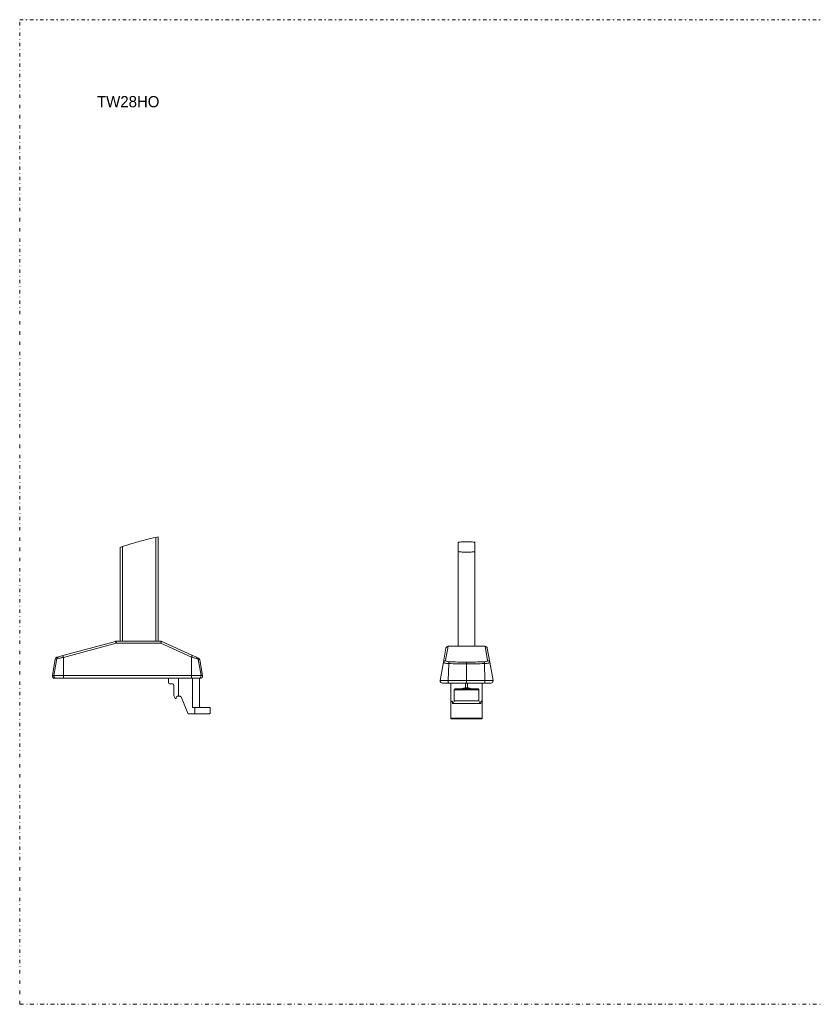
# Model space of a CAD drawing. Header units: millimetres. Extents: x -48 to 1376, y 1108 to 1988.
# Tile 1 of 2: x -48 to 661, y 1108 to 1988. Entities that reach past the tile are written whole.
import ezdxf

# ---------------------------------------------------------------- set-up
doc = ezdxf.new("R2010")
doc.units = ezdxf.units.MM
doc.header["$MEASUREMENT"] = 0
doc.linetypes.add('DASHEDDOT', pattern=[9.2, 3, -3, 0.2, -3])
for name, color, linetype, true_color in [('Default', 7, 'Continuous', 0xffffff), ('sichtbar', 7, 'Continuous', 0xffffff), ('Tangente', 7, 'Continuous', 0xffffff)]:
    doc.layers.add(name, color=color, linetype=linetype, true_color=true_color)
doc.styles.add('VX Simplex Roman', font='txt', dxfattribs={"height": 0.2})

msp = doc.modelspace()

# ---------------------------------------------------------------- linework, layer by layer
at = {"layer": 'Default', "color": 7, "linetype": 'DASHEDDOT', "lineweight": 5, "true_color": 0xffffff}
for p, q in [((-48.22, 1987.57), (1375.63, 1987.57)), ((-48.22, 1108.28), (-48.22, 1987.57)), ((-48.22, 1108.28), (1375.63, 1108.28)), ((1123.66, 1108.28), (-48.22, 1108.28))]:
    msp.add_line(p, q, dxfattribs=at)
at = {"layer": 'sichtbar', "color": 1, "linetype": 'Continuous', "lineweight": 5, "true_color": 0xff0000}
for p, q in [((73.55, 1525.29), (75.56, 1525.75)), ((73.55, 1432.45), (73.55, 1525.29)), ((75.56, 1432.45), (75.56, 1525.75)), ((41.54, 1516.33), (43.55, 1517)), ((41.54, 1432.45), (41.54, 1516.33)), ((43.55, 1432.45), (43.55, 1517)), ((343.52, 1520.9), (343.52, 1512.62)), ((343.52, 1428.07), (343.52, 1512.62)), ((358.52, 1512.62), (358.52, 1520.9)), ((358.52, 1428.07), (358.52, 1512.62)), ((-9.73, 1419.65), (37.3, 1432.38)), ((37.83, 1432.45), (78.31, 1432.45)), ((78.31, 1432.45), (106.13, 1419.88)), ((332.55, 1426.41), (330.31, 1413.68)), ((367.53, 1428.07), (334.52, 1428.07)), ((371.74, 1413.68), (369.5, 1426.41)), ((-19.04, 1401.8), (-16.42, 1416.65)), ((-14.97, 1418.23), (-13.61, 1418.6)), ((-13.61, 1418.6), (-9.73, 1419.65)), ((106.13, 1419.88), (109.26, 1418.47)), ((110.86, 1417.45), (110.37, 1417.45)), ((111.52, 1417.45), (110.86, 1417.45)), ((115.13, 1401.8), (112.63, 1415.99)), ((327.44, 1397.41), (330.31, 1413.68)), ((374.61, 1397.41), (371.74, 1413.68)), ((-17.07, 1399.45), (-15.73, 1399.45)), ((-15.73, 1399.45), (-9.21, 1399.45)), ((-9.21, 1399.45), (105.3, 1399.45)), ((93.77, 1399.43), (84.6, 1399.43)), ((84.6, 1399.43), (84.6, 1395.43)), ((93.77, 1383.43), (93.77, 1399.43)), ((93.77, 1399.43), (106.13, 1399.43)), ((105.3, 1399.45), (111.83, 1399.45)), ((106.13, 1373.45), (106.13, 1399.43)), ((112.33, 1399.43), (106.13, 1399.43)), ((111.83, 1399.45), (113.16, 1399.45)), ((112.33, 1374.61), (112.33, 1399.43)), ((85.6, 1394.43), (88.35, 1394.43)), ((89.35, 1393.43), (89.35, 1383.63)), ((329.41, 1395.07), (334.93, 1395.07)), ((334.93, 1395.07), (351.02, 1395.07)), ((337.02, 1395.05), (337.02, 1379.05)), ((350.1, 1395.05), (337.02, 1395.05)), ((341.07, 1390.05), (345.57, 1390.05)), ((345.57, 1390.05), (356.48, 1390.05)), ((350.1, 1395.05), (351.95, 1395.05)), ((350.1, 1391.05), (350.1, 1395.05)), ((351.02, 1395.07), (367.11, 1395.07)), ((364.86, 1395.05), (351.95, 1395.05)), ((351.95, 1395.05), (351.95, 1391.05)), ((356.48, 1390.05), (360.98, 1390.05)), ((365.02, 1395.05), (364.86, 1395.05)), ((364.86, 1395.05), (364.86, 1379.05)), ((365.02, 1379.05), (365.02, 1395.05)), ((367.11, 1395.07), (372.64, 1395.07)), ((89.35, 1383.63), (90.54, 1381.43)), ((90.54, 1381.43), (91.54, 1381.43)), ((91.54, 1381.43), (91.54, 1382.43)), ((92.54, 1383.43), (93.77, 1383.43)), ((95, 1383.43), (93.77, 1383.43)), ((102.02, 1368.21), (95.92, 1382.82)), ((340.05, 1379.25), (340.05, 1389.05)), ((362, 1389.05), (362, 1379.25)), ((106.13, 1373.45), (108.17, 1373.45)), ((108.17, 1373.45), (121.53, 1373.45)), ((112.88, 1373.45), (112.88, 1373.71)), ((121.99, 1368.59), (121.99, 1372.61)), ((337.02, 1378.43), (337.02, 1379.05)), ((337.02, 1379.05), (337.77, 1379.05)), ((337.02, 1363.83), (337.02, 1378.43)), ((338.35, 1378.05), (338.35, 1377.05)), ((338.35, 1377.05), (339.05, 1377.05)), ((339.05, 1377.05), (363, 1377.05)), ((340.05, 1379.25), (362, 1379.25)), ((363, 1377.05), (363.69, 1377.05)), ((363.69, 1377.05), (363.69, 1378.05)), ((364.28, 1379.05), (364.86, 1379.05)), ((364.86, 1379.05), (365.02, 1379.05)), ((365.02, 1378.43), (365.02, 1379.05)), ((365.02, 1363.83), (365.02, 1378.43)), ((108.17, 1367.59), (102.94, 1367.59)), ((108.17, 1367.59), (120.99, 1367.59)), ((337.02, 1363.21), (337.02, 1363.83)), ((337.02, 1363.21), (365.02, 1363.21)), ((365.02, 1363.21), (365.02, 1363.83))]:
    msp.add_line(p, q, dxfattribs=at)
for centre, radius, start, end in [((123.74, 1282.57), 247.73, 105.48549, 107.03364), ((125.83, 1275.03), 255.56, 104.00996, 105.48549), ((202.7, 966.97), 573.06, 103.02462, 104.00996), ((350.09, 1471.74), 49.6, 93.50647, 97.60702), ((351.02, 1456.49), 64.88, 89.92148, 93.50647), ((351.03, 1456.71), 64.66, 86.40925, 89.92148), ((351.98, 1471.88), 49.46, 82.39298, 86.40925), ((155, 1180.56), 354.42, 107.03364, 108.32794), ((350.14, 1547.21), 35.22, 259.17277, 264.84742), ((351.88, 1547.38), 35.39, 275.01211, 280.82723), ((351.03, 1557.08), 45.13, 264.84742, 269.86023), ((351.03, 1557.03), 45.08, 269.86023, 275.01211), ((37.83, 1430.45), 2, 90, 105.14526), ((127.5, 1419.79), 50.83, 166.66336, 167.49807), ((99.28, 1426.48), 21.83, 165.38964, 166.66336), ((86.36, 1429.85), 8.48, 162.24145, 165.38964), ((78.31, 1432.43), 0.0184, 90, 162.24145), ((334.52, 1426.07), 2, 90, 170), ((367.53, 1426.07), 2, 10, 90), ((-14.45, 1416.3), 2, 105.14526, 170), ((108.22, 1416.19), 2.5, 47.54302, 65.69501), ((108.41, 1416.39), 2.23, 28.28199, 47.54302), ((110.66, 1415.64), 2, 10, 64.63394), ((-17.07, 1401.45), 2, 170, 270), ((113.16, 1401.45), 2, 270, 10), ((85.61, 1395.43), 1, 180.18183, 269.6894), ((88.35, 1393.43), 1, 0, 90), ((329.41, 1397.07), 2, 170, 270), ((341.11, 1389.05), 1.06, 155.72117, 180), ((340.99, 1389.1), 0.931, 129.7445, 155.72117), ((341, 1389.09), 0.942, 108.76828, 129.7445), ((341.07, 1388.87), 1.17, 90, 108.76828), ((345.57, 1397.91), 7.86, 270, 276.78799), ((344.58, 1406.17), 16.18, 276.78799, 281.5182), ((343.66, 1410.71), 20.81, 281.5182, 283.36261), ((344.06, 1409.02), 19.08, 283.36261, 285.28908), ((345.67, 1403.13), 12.97, 285.28908, 287.60934), ((348.68, 1393.64), 3.01, 287.60934, 292.42281), ((349.39, 1391.92), 1.15, 292.42281, 305.80142), ((350.02, 1391.05), 0.0841, 305.80142, 356.86104), ((352.06, 1391.06), 0.109, 183.13896, 244.63767), ((354.05, 1395.26), 4.76, 244.63767, 253.50549), ((356.92, 1404.97), 14.89, 253.50549, 256.00969), ((358.67, 1411.97), 22.11, 256.00969, 258.06466), ((357.58, 1406.79), 16.81, 258.06466, 262.92561), ((356.48, 1397.99), 7.94, 262.92561, 270), ((360.98, 1388.9), 1.14, 70.99715, 90), ((361.05, 1389.1), 0.939, 49.99187, 70.99715), ((361.02, 1389.07), 0.978, 24.68998, 49.99187), ((360.98, 1389.05), 1.03, 0, 24.68998), ((372.64, 1397.07), 2, 270, 10), ((92.54, 1382.43), 1, 90, 180), ((95, 1382.43), 1, 22.65897, 90), ((113.35, 1374.61), 1.02, 180.29881, 205.78247), ((113.31, 1374.59), 0.982, 205.78247, 231.7698), ((113.24, 1374.5), 0.856, 231.7698, 236.39823), ((113.58, 1375.01), 1.47, 236.39823, 239.92482), ((110.33, 1369.41), 5, 59.41075, 59.92482), ((120.99, 1372.61), 1, 28.69453, 57.10919), ((120.97, 1372.6), 1.02, 0.54058, 28.69453), ((337.77, 1378.74), 0.312, 54.54448, 90), ((337.49, 1378.34), 0.793, 32.52789, 54.54448), ((337.22, 1378.17), 1.12, 14.82424, 32.52789), ((336.76, 1378.05), 1.59, 0, 14.82424), ((369.07, 1364.87), 32.4, 155.7273, 157.91861), ((366.2, 1366.16), 29.25, 153.42109, 155.7273), ((335.85, 1366.16), 29.25, 24.2727, 26.57891), ((332.98, 1364.87), 32.4, 22.08139, 24.2727), ((365.29, 1378.05), 1.59, 165.17576, 180), ((364.83, 1378.17), 1.12, 147.47211, 165.17576), ((364.55, 1378.34), 0.793, 125.45552, 147.47211), ((364.28, 1378.74), 0.312, 90, 125.45552), ((102.94, 1368.59), 1, 202.65897, 270), ((120.99, 1368.59), 0.993, 270, 315), ((120.98, 1368.6), 1.02, 315, 359.45942)]:
    msp.add_arc(centre, radius, start, end, dxfattribs=at)
at = {"layer": 'Tangente', "color": 6, "linetype": 'Continuous', "lineweight": 5, "true_color": 0xff00ff}
for p, q in [((-9.21, 1418.06), (37.83, 1430.8)), ((37.83, 1432.45), (37.83, 1430.8)), ((37.83, 1430.8), (77.88, 1430.8)), ((77.88, 1430.8), (105.3, 1418.41)), ((334.52, 1428), (332.28, 1415.27)), ((334.52, 1428.07), (334.52, 1428)), ((367.53, 1428), (334.52, 1428)), ((367.53, 1428.07), (367.53, 1428)), ((369.77, 1415.27), (367.53, 1428)), ((-17.68, 1401.8), (-15.03, 1417.01)), ((-16.42, 1416.65), (-15.03, 1417.01)), ((-9.21, 1401.8), (-9.21, 1418.06)), ((105.3, 1401.8), (105.3, 1418.41)), ((113.77, 1401.8), (111.19, 1416.63)), ((111.19, 1416.63), (112.63, 1415.99)), ((334.61, 1397.41), (335.05, 1412.63)), ((351.02, 1412.26), (351.02, 1413.85)), ((351.02, 1397.41), (351.02, 1412.26)), ((367.44, 1397.41), (367, 1412.63)), ((-19.04, 1401.8), (-17.68, 1401.8)), ((-17.68, 1401.8), (-9.21, 1401.8)), ((-9.21, 1401.8), (105.3, 1401.8)), ((-9.21, 1399.45), (-9.21, 1401.8)), ((105.3, 1401.8), (113.77, 1401.8)), ((105.3, 1399.45), (105.3, 1401.8)), ((113.77, 1401.8), (115.13, 1401.8)), ((327.44, 1397.41), (334.61, 1397.41)), ((334.61, 1397.41), (351.02, 1397.41)), ((350.1, 1391.05), (351.95, 1391.05)), ((351.02, 1397.41), (367.44, 1397.41)), ((351.02, 1395.07), (351.02, 1397.41)), ((367.44, 1397.41), (374.61, 1397.41)), ((340.05, 1389.05), (362, 1389.05)), ((108.17, 1367.59), (108.17, 1373.45)), ((337.02, 1378.43), (338.31, 1378.43)), ((363.74, 1378.43), (365.02, 1378.43)), ((337.02, 1363.83), (365.02, 1363.83))]:
    msp.add_line(p, q, dxfattribs=at)
for centre, radius, start, end in [((37.31, 1432.36), 0.0185, 22.31758, 105.14526), ((31.34, 1429.91), 6.47, 18.26505, 22.31758), ((21.56, 1426.68), 16.77, 16.65114, 18.26505), ((0.21, 1420.3), 39.06, 15.59356, 16.65114), ((334.4, 1426.09), 1.87, 128.79338, 170), ((334.5, 1425.96), 2.03, 89.31041, 128.79338), ((367.55, 1425.96), 2.03, 51.20662, 90.68959), ((367.65, 1426.09), 1.87, 10, 51.20662), ((-13.06, 1416.69), 2, 138.10838, 170.57721), ((168.35, 416.74), 1016.94, 100.22337, 100.38857), ((-13.1, 1416.73), 1.94, 105.14526, 138.10838), ((174.73, 381.38), 1052.88, 100.06101, 100.22337), ((-9.73, 1419.63), 0.0185, 22.31758, 105.14526), ((-15.69, 1417.18), 6.47, 18.26505, 22.31758), ((-25.48, 1413.95), 16.77, 16.65114, 18.26505), ((-46.83, 1407.57), 39.06, 15.59356, 16.65114), ((127.72, 1407.97), 24.73, 153.01979, 155.03031), ((-7.64, 1034.75), 399.94, 73.16152, 73.59694), ((112.62, 1415.66), 7.78, 149.43507, 153.01979), ((108.05, 1418.36), 2.48, 142.13877, 149.43507), ((106.12, 1419.86), 0.0262, 65.69501, 142.13877), ((-13.39, 1015.73), 419.81, 72.73653, 73.16152), ((109.25, 1416.32), 1.96, 22.00194, 35.01549), ((109.22, 1416.31), 1.99, 9.10057, 22.00194), ((330.49, 1413.65), 0.182, 170.00395, 219.54624), ((332.15, 1413.36), 1.87, 128.79338, 170), ((331.01, 1414.08), 0.855, 219.54624, 241.8712), ((331.61, 1415.21), 2.13, 241.8712, 251.81326), ((333.07, 1419.65), 6.81, 251.81326, 257.37493), ((332.25, 1413.23), 2.03, 89.31041, 128.79338), ((334.25, 1424.91), 12.2, 257.37493, 263.89262), ((332.54, 1415.22), 0.268, 170.0026, 205.80672), ((332.83, 1415.36), 0.595, 205.80672, 229.60838), ((333.19, 1415.79), 1.15, 229.60838, 242.93507), ((334.09, 1417.54), 3.13, 242.93507, 251.00661), ((335.95, 1440.8), 28.19, 263.89262, 268.17978), ((334.85, 1419.74), 5.44, 251.00661, 260.79923), ((335.97, 1426.66), 12.46, 260.79923, 267.26704), ((345.61, 1411.82), 10.58, 172.50181, 175.61514), ((350.8, 1750.86), 338.59, 267.3338, 268.67626), ((341.19, 1412.4), 6.13, 168.41146, 172.50181), ((338.77, 1412.9), 3.66, 161.62093, 168.41146), ((335.89, 1413.86), 0.626, 145.14787, 161.62093), ((350.81, 1738.82), 324.97, 267.27849, 268.6488), ((351.02, 1760.5), 348.23, 268.67626, 269.99999), ((351.02, 1748.08), 334.23, 268.6488, 269.99999), ((351.02, 1748.1), 334.26, 270.00007, 271.3512), ((351.02, 1760.52), 348.26, 270.00007, 271.32374), ((351.24, 1738.81), 324.96, 271.3512, 272.72151), ((351.25, 1750.85), 338.58, 271.32374, 272.6662), ((366.08, 1426.66), 12.46, 272.73296, 279.20077), ((366.16, 1413.86), 0.626, 18.37908, 34.85216), ((363.28, 1412.9), 3.66, 11.58854, 18.37908), ((360.86, 1412.4), 6.13, 7.49819, 11.58854), ((356.44, 1411.82), 10.58, 4.38485, 7.49819), ((366.1, 1440.8), 28.19, 271.82022, 276.10738), ((367.2, 1419.74), 5.44, 279.20077, 288.99339), ((367.95, 1417.54), 3.13, 288.99339, 297.06493), ((367.8, 1424.91), 12.2, 276.10738, 282.62507), ((368.85, 1415.79), 1.15, 297.06493, 310.39162), ((369.21, 1415.36), 0.595, 310.39162, 334.19328), ((369.51, 1415.22), 0.268, 334.19328, 9.9974), ((369.8, 1413.23), 2.03, 51.20662, 90.68959), ((368.98, 1419.65), 6.81, 282.62507, 288.18674), ((369.9, 1413.36), 1.87, 10, 51.20662), ((370.44, 1415.21), 2.13, 288.18674, 298.1288), ((371.04, 1414.08), 0.855, 298.1288, 320.45376), ((371.56, 1413.65), 0.182, 320.45376, 9.99605), ((-15.68, 1401.45), 2.02, 170.13408, 219.6119), ((-15.73, 1401.41), 1.96, 219.6119, 270), ((111.83, 1401.41), 1.96, 270, 320.3881), ((111.78, 1401.45), 2.02, 320.3881, 9.86592), ((347.35, 1397.04), 12.75, 178.33517, 183.46398), ((340.17, 1396.61), 5.55, 183.46398, 191.24102), ((336.55, 1395.89), 1.86, 191.24102, 204.55844), ((334.93, 1395.15), 0.0856, 204.55844, 270), ((367.11, 1395.15), 0.0856, 270, 335.44156), ((365.5, 1395.89), 1.86, 335.44156, 348.75898), ((361.88, 1396.61), 5.55, 348.75898, 356.53602), ((354.7, 1397.04), 12.75, 356.53602, 1.66483)]:
    msp.add_arc(centre, radius, start, end, dxfattribs=at)

# ---------------------------------------------------------------- texts
at = {"layer": 'Default', "color": 1, "linetype": 'Continuous', "lineweight": -3, "true_color": 0xff0000, "insert": (20.87, 1909.23), "char_height": 10, "attachment_point": 7, "style": 'VX Simplex Roman'}
msp.add_mtext('TW28HO', dxfattribs=at)

doc.saveas('drawing.dxf')
